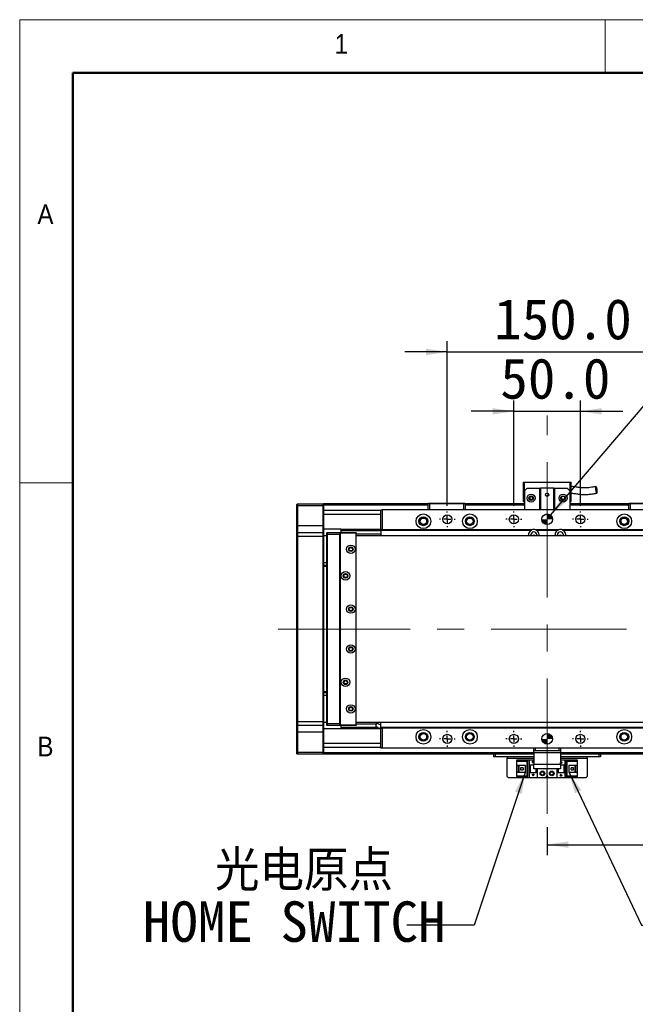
# Model space of a CAD drawing. Header units: millimetres. Extents: x 40 to 3331, y 40 to 2336.
# Tile 3 of 12: x 40 to 503, y 1596 to 2336. Entities that reach past the tile are written whole.
import ezdxf

# ---------------------------------------------------------------- set-up
doc = ezdxf.new("R2010")
doc.units = ezdxf.units.MM
doc.header["$LTSCALE"] = 8
doc.linetypes.add('CENTERX2', pattern=[20.32, 12.7, -2.54, 2.54, -2.54])
doc.layers.add('DIMNS', color=7, linetype='Continuous')
doc.styles.add('SLDTEXTSTYLE0', font='Gothic.ttf', dxfattribs={"width": 0.913})
doc.styles.add('SLDTEXTSTYLE10', font='txt')
doc.styles.add('SLDTEXTSTYLE7', font='txt')
doc.styles.add('SLDTEXTSTYLE9', font='txt', dxfattribs={"bigfont": 'bigfont'})
doc.dimstyles.new('SLDDIMSTYLE0', dxfattribs={"dimtxt": 30.4, "dimasz": 16, "dimexe": 0, "dimexo": 0.0625, "dimgap": 7.6, "dimtad": 2, "dimdec": 1, "dimrnd": 1e-09, "dimzin": 4, "dimdsep": 46, "dimtxsty": 'SLDTEXTSTYLE7', "dimsah": 1, "dimcen": 0.09, "dimadec": 0, "dimazin": 1, "dimtfac": 1, "dimtdec": 1, "dimtmove": 0, "dimatfit": 0, "dimfxl": 0, "dimfrac": 2, "dimtolj": 1, "dimtzin": 12, "dimarcsym": 0})
doc.dimstyles.new('SLDDIMSTYLE1', dxfattribs={"dimtxt": 30.4, "dimasz": 16, "dimexe": 0, "dimexo": 0.0625, "dimgap": 7.6, "dimtad": 2, "dimdec": 1, "dimrnd": 1e-09, "dimzin": 4, "dimdsep": 46, "dimtxsty": 'SLDTEXTSTYLE7', "dimsah": 1, "dimcen": 0.09, "dimadec": 0, "dimazin": 1, "dimtfac": 1, "dimtdec": 1, "dimtofl": 0, "dimtmove": 0, "dimatfit": 3, "dimfxl": 0, "dimfrac": 2, "dimtolj": 1, "dimtzin": 12, "dimarcsym": 0})
doc.dimstyles.new('SLDDIMSTYLE3', dxfattribs={"dimtxt": 0.18, "dimasz": 16, "dimexe": 0, "dimexo": 0.0625, "dimgap": 0, "dimtad": 0, "dimtih": 1, "dimtoh": 1, "dimdec": 0, "dimrnd": 1e-09, "dimzin": 0, "dimdsep": 46, "dimtxsty": 'Standard', "dimsah": 1, "dimcen": 0.09, "dimadec": 0, "dimazin": 0, "dimtfac": 16, "dimtdec": 0, "dimtofl": 0, "dimtmove": 0, "dimatfit": 3, "dimfxl": 0, "dimfrac": 2, "dimtolj": 1, "dimtzin": 0, "dimarcsym": 0})
doc.dimstyles.new('SLDDIMSTYLE5', dxfattribs={"dimtxt": 30.4, "dimasz": 16, "dimexe": 0, "dimexo": 0.0625, "dimgap": 7.6, "dimtad": 0, "dimtih": 1, "dimtoh": 1, "dimdec": 1, "dimrnd": 1e-09, "dimzin": 4, "dimdsep": 46, "dimtxsty": 'SLDTEXTSTYLE7', "dimsah": 1, "dimcen": 0, "dimadec": 0, "dimazin": 1, "dimtfac": 1, "dimtdec": 1, "dimtofl": 0, "dimtmove": 0, "dimatfit": 3, "dimfxl": 0, "dimfrac": 2, "dimtolj": 1, "dimtzin": 12, "dimarcsym": 0})

# ---------------------------------------------------------------- blocks, each defined once
blk = doc.blocks.new('_D_17')
at = {"layer": 'DIMNS'}
for p, q in [((411.35, 1970.69), (411.35, 2049.68)), ((461.35, 1970.69), (461.35, 2049.68)), ((411.35, 2041.68), (379.35, 2041.68)), ((411.35, 2041.68), (461.35, 2041.68)), ((461.35, 2041.68), (493.35, 2041.68))]:
    blk.add_line(p, q, dxfattribs=at)
for points in [[(411.35, 2041.68), (395.35, 2044.08), (395.35, 2039.28)], [(461.35, 2041.68), (477.35, 2039.28), (477.35, 2044.08)]]:
    blk.add_solid(points, dxfattribs=at)
at = {"layer": 'DIMNS', "insert": (401.2, 2081.57), "char_height": 30.4, "attachment_point": 1, "style": 'SLDTEXTSTYLE7'}
blk.add_mtext('50.0', dxfattribs=at)
blk = doc.blocks.new('_D_18')
at = {"layer": 'DIMNS'}
for p, q in [((361.35, 1970.69), (361.35, 2094.31)), ((511.35, 1970.69), (511.35, 2094.31)), ((361.35, 2086.31), (329.35, 2086.31)), ((361.35, 2086.31), (511.35, 2086.31)), ((511.35, 2086.31), (543.35, 2086.31))]:
    blk.add_line(p, q, dxfattribs=at)
for points in [[(361.35, 2086.31), (345.35, 2088.71), (345.35, 2083.91)], [(511.35, 2086.31), (527.35, 2083.91), (527.35, 2088.71)]]:
    blk.add_solid(points, dxfattribs=at)
at = {"layer": 'DIMNS', "insert": (396.6, 2126.19), "char_height": 30.4, "attachment_point": 1, "style": 'SLDTEXTSTYLE7'}
blk.add_mtext('150.0', dxfattribs=at)
blk = doc.blocks.new('SW_SYMBOL_HOLE_DEPTH')
at = {"layer": 'DIMNS', "color": 0}
for p, q in [((0, 7000), (6400, 7000)), ((3200, 7000), (3200, 600)), ((800, 4440), (3200, 600)), ((5600, 4440), (3200, 600))]:
    blk.add_line(p, q, dxfattribs=at)
blk = doc.blocks.new('_D_19')
at = {"layer": 'DIMNS'}
for p, q in [((438.94, 1963.57), (529.07, 2069.32)), ((529.07, 2069.32), (561.07, 2069.32))]:
    blk.add_line(p, q, dxfattribs=at)
blk.add_solid([(438.94, 1963.57), (451.15, 1974.19), (447.5, 1977.3)], dxfattribs=at)
at = {"layer": 'DIMNS', "xscale": 0.004985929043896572, "yscale": 0.004985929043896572, "zscale": 0.004985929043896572}
blk.add_blockref('SW_SYMBOL_HOLE_DEPTH', (780.14, 2049.19), dxfattribs=at)
at = {"layer": 'DIMNS', "char_height": 30.4, "attachment_point": 1, "style": 'SLDTEXTSTYLE7'}
for s, insert in [('2X ', (561.07, 2084.63)), ('%%c', (618.24, 2084.34)), (' 8.0H7', (665.21, 2084.63)), (' 8.0', (824.64, 2084.63))]:
    blk.add_mtext(s, dxfattribs=dict(at, insert=insert))
blk = doc.blocks.new('_D_22')
at = {"layer": 'DIMNS'}
for p, q in [((436.35, 1729.12), (436.35, 1707.98)), ((2416.35, 1727.57), (2416.35, 1707.98)), ((436.35, 1715.98), (2416.35, 1715.98))]:
    blk.add_line(p, q, dxfattribs=at)
for points in [[(436.35, 1715.98), (452.35, 1713.58), (452.35, 1718.38)], [(2416.35, 1715.98), (2400.35, 1718.38), (2400.35, 1713.58)]]:
    blk.add_solid(points, dxfattribs=at)
at = {"layer": 'DIMNS', "insert": (1301.07, 1755.87), "char_height": 30.4, "attachment_point": 1, "style": 'SLDTEXTSTYLE7'}
blk.add_mtext('1980.0', dxfattribs=at)
blk = doc.blocks.new('SW_NOTE_8')
at = {"layer": 'DIMNS', "color": 0, "char_height": 30.4, "attachment_point": 1}
for s, insert, style in [('  光电原点', (-198.25, 56.29), 'SLDTEXTSTYLE9'), ('HOME SWITCH', (-198.25, 17.89), 'SLDTEXTSTYLE10')]:
    blk.add_mtext(s, dxfattribs=dict(at, insert=insert, style=style))
blk = doc.blocks.new('SW_CENTERMARKSYMBOL_0')
at = {"layer": 'DIMNS', "color": 0}
for p, q in [((-5.08, 0), (-5.94, 0)), ((0, 0), (-2.54, 0)), ((0, 5.08), (0, 5.94)), ((0, 0), (0, 2.54)), ((0, 0), (0, -2.54)), ((0, 0), (2.54, 0)), ((5.08, 0), (5.94, 0)), ((0, -5.08), (0, -5.94))]:
    blk.add_line(p, q, dxfattribs=at)
blk = doc.blocks.new('SW_CENTERMARKSYMBOL_1')
at = {"layer": 'DIMNS', "color": 0}
for p, q in [((-5.08, 0), (-5.94, 0)), ((0, 0), (-2.54, 0)), ((0, 5.08), (0, 5.94)), ((0, 0), (0, 2.54)), ((0, 0), (0, -2.54)), ((0, 0), (2.54, 0)), ((5.08, 0), (5.94, 0)), ((0, -5.08), (0, -5.94))]:
    blk.add_line(p, q, dxfattribs=at)
blk = doc.blocks.new('SW_CENTERMARKSYMBOL_2')
at = {"layer": 'DIMNS', "color": 0}
for p, q in [((-5.08, 0), (-5.94, 0)), ((0, 0), (-2.54, 0)), ((0, 5.08), (0, 5.94)), ((0, 0), (0, 2.54)), ((0, 0), (0, -2.54)), ((0, 0), (2.54, 0)), ((5.08, 0), (5.94, 0)), ((0, -5.08), (0, -5.94))]:
    blk.add_line(p, q, dxfattribs=at)
blk = doc.blocks.new('SW_CENTERMARKSYMBOL_4')
at = {"layer": 'DIMNS', "color": 0}
for p, q in [((-5.08, 0), (-5.94, 0)), ((0, 0), (-2.54, 0)), ((0, 5.08), (0, 5.94)), ((0, 0), (0, 2.54)), ((0, 0), (0, -2.54)), ((0, 0), (2.54, 0)), ((5.08, 0), (5.94, 0)), ((0, -5.08), (0, -5.94))]:
    blk.add_line(p, q, dxfattribs=at)
blk = doc.blocks.new('SW_CENTERMARKSYMBOL_5')
at = {"layer": 'DIMNS', "color": 0}
for p, q in [((-5.08, 0), (-5.94, 0)), ((0, 0), (-2.54, 0)), ((0, 5.08), (0, 5.94)), ((0, 0), (0, 2.54)), ((0, 0), (0, -2.54)), ((0, 0), (2.54, 0)), ((5.08, 0), (5.94, 0)), ((0, -5.08), (0, -5.94))]:
    blk.add_line(p, q, dxfattribs=at)
blk = doc.blocks.new('SW_CENTERMARKSYMBOL_6')
at = {"layer": 'DIMNS', "color": 0}
for p, q in [((-5.08, 0), (-5.94, 0)), ((0, 0), (-2.54, 0)), ((0, 5.08), (0, 5.94)), ((0, 0), (0, 2.54)), ((0, 0), (0, -2.54)), ((0, 0), (2.54, 0)), ((5.08, 0), (5.94, 0)), ((0, -5.08), (0, -5.94))]:
    blk.add_line(p, q, dxfattribs=at)
blk = doc.blocks.new('SW_DOWELSYMBOL_2')
at = {"linetype": 'Continuous', "lineweight": 18}
h = blk.add_hatch(color=0, dxfattribs=at)
edge = h.paths.add_edge_path(flags=0)
edge.add_arc((0, 0), 4, 180, 270)
edge.add_line((0, -4), (0, 0))
edge.add_line((0, 0), (-4, 0))
h = blk.add_hatch(color=0, dxfattribs=at)
edge = h.paths.add_edge_path(flags=0)
edge.add_arc((0, 0), 4, 0, 90)
edge.add_line((0, 4), (0, 0))
edge.add_line((0, 0), (4, 0))
at = {"layer": 'DIMNS', "color": 0}
blk.add_circle((0, 0), 4, dxfattribs=at)
blk = doc.blocks.new('SW_DOWELSYMBOL_3')
at = {"linetype": 'Continuous', "lineweight": 18}
h = blk.add_hatch(color=0, dxfattribs=at)
edge = h.paths.add_edge_path(flags=0)
edge.add_arc((0, 0), 4, 180, 270)
edge.add_line((0, -4), (0, 0))
edge.add_line((0, 0), (-4, 0))
h = blk.add_hatch(color=0, dxfattribs=at)
edge = h.paths.add_edge_path(flags=0)
edge.add_arc((0, 0), 4, 0, 90)
edge.add_line((0, 4), (0, 0))
edge.add_line((0, 0), (4, 0))
at = {"layer": 'DIMNS', "color": 0}
blk.add_circle((0, 0), 4, dxfattribs=at)

msp = doc.modelspace()

# ---------------------------------------------------------------- linework, layer by layer
at = {"color": 7, "linetype": 'Continuous', "lineweight": 18}
for p, q in [((3320, 2336), (40, 2336)), ((40, 2336), (40, 40)), ((480, 2296), (480, 2336)), ((80, 2296), (3280, 2296)), ((80, 2296), (80, 80)), ((80, 1988), (40, 1988))]:
    msp.add_line(p, q, dxfattribs=at)
at = {"color": 7, "linetype": 'Continuous', "lineweight": 50}
for p, q in [((3280, 2296), (80, 2296)), ((80, 2296), (80, 80))]:
    msp.add_line(p, q, dxfattribs=at)
at = {"color": 7, "linetype": 'Continuous', "lineweight": 25}
for p, q in [((418.3486671, 1988.3266009), (419.3486542, 1988.3266009)), ((418.3486671, 1988.3266009), (418.3486671, 1973.926603)), ((419.3486542, 1981.9266043), (419.3486542, 1988.3266009)), ((419.3486542, 1988.3266009), (453.3486933, 1988.3266009)), ((421.3486881, 1983.9266009), (419.3486542, 1981.9266043)), ((421.3486881, 1983.9266009), (430.848685, 1983.9266009)), ((430.848685, 1967.5266064), (430.848685, 1983.9266009)), ((430.848685, 1983.9266009), (431.3486786, 1983.9266009)), ((431.3486786, 1983.9266009), (431.3486786, 1967.5266064)), ((441.348669, 1983.9266009), (431.3486786, 1983.9266009)), ((441.348669, 1967.5266064), (441.348669, 1983.9266009)), ((441.348669, 1983.9266009), (441.8486924, 1983.9266009)), ((441.8486924, 1983.9266009), (441.8486924, 1967.5266064)), ((441.8486924, 1983.9266009), (451.3486893, 1983.9266009)), ((453.3486933, 1981.9266043), (451.3486893, 1983.9266009)), ((453.3486933, 1988.3266009), (454.3486805, 1988.3266009)), ((453.3486933, 1988.3266009), (453.3486933, 1981.9266043)), ((454.3486805, 1973.926603), (454.3486805, 1988.3266009)), ((419.3486542, 1981.9266043), (419.3486542, 1967.5266064)), ((453.3486933, 1981.9266043), (453.3486933, 1967.5266064)), ((248.34871, 1971.726603), (248.6487002, 1972.0266006)), ((248.34871, 1970.5266051), (248.34871, 1971.726603)), ((248.34871, 1970.5266051), (248.6487002, 1970.5266051)), ((248.34871, 1955.5266045), (248.34871, 1970.5266051)), ((248.6487002, 1972.0266006), (248.6487002, 1970.5266051)), ((248.6487002, 1972.0266006), (268.0487008, 1972.0266006)), ((248.6487002, 1970.5266051), (248.6487002, 1955.5266045)), ((268.0487008, 1970.5266051), (248.6487002, 1970.5266051)), ((268.0487008, 1970.5266051), (268.0487008, 1972.0266006)), ((268.0487008, 1972.0266006), (268.3486909, 1971.726603)), ((268.0487008, 1955.5266045), (268.0487008, 1970.5266051)), ((268.0487008, 1970.5266051), (268.3486909, 1970.5266051)), ((346.8486638, 1972.0266006), (268.3486909, 1972.0266006)), ((268.3486909, 1972.0266006), (268.3486909, 1971.726603)), ((268.3486909, 1971.726603), (268.3486909, 1970.5266051)), ((268.3486909, 1971.5266071), (346.8486638, 1971.5266071)), ((268.3486909, 1970.5266051), (268.3486909, 1955.5266045)), ((346.8486638, 1972.226604), (347.1486539, 1972.5266017)), ((347.8487105, 1972.226604), (346.8486638, 1972.226604)), ((346.8486638, 1967.5266064), (346.8486638, 1972.226604)), ((347.1486539, 1972.5266017), (347.9729266, 1972.5266017)), ((347.8487105, 1972.226604), (347.9729266, 1972.5266017)), ((373.8486738, 1972.226604), (347.8487105, 1972.226604)), ((347.8487105, 1972.226604), (347.8487105, 1967.5266064)), ((347.9729266, 1972.5266017), (373.7243981, 1972.5266017)), ((373.7243981, 1972.5266017), (374.5486707, 1972.5266017)), ((373.8486738, 1972.226604), (373.7243981, 1972.5266017)), ((374.8486609, 1972.226604), (373.8486738, 1972.226604)), ((373.8486738, 1967.5266064), (373.8486738, 1972.226604)), ((374.5486707, 1972.5266017), (374.8486609, 1972.226604)), ((374.8486609, 1972.226604), (374.8486609, 1967.5266064)), ((419.3486542, 1972.0266006), (374.8486609, 1972.0266006)), ((374.8486609, 1971.5266071), (419.3486542, 1971.5266071)), ((396.3487119, 1971.8266047), (419.3486542, 1971.8266047)), ((396.3487119, 1971.8266047), (396.3487119, 1971.6266013)), ((396.3487119, 1971.6266013), (419.3486542, 1971.6266013)), ((396.3487119, 1971.5266071), (396.3487119, 1971.6266013)), ((418.3486671, 1973.926603), (419.3486542, 1973.926603)), ((453.3486933, 1973.926603), (454.3486805, 1973.926603)), ((497.8486867, 1972.0266006), (453.3486933, 1972.0266006)), ((453.3486933, 1971.8266047), (497.8486867, 1971.8266047)), ((453.3486933, 1971.6266013), (497.8486867, 1971.6266013)), ((453.3486933, 1971.5266071), (497.8486867, 1971.5266071)), ((497.8486867, 1972.226604), (498.1486768, 1972.5266017)), ((498.8486738, 1972.226604), (497.8486867, 1972.226604)), ((497.8486867, 1967.5266064), (497.8486867, 1972.226604)), ((498.1486768, 1972.5266017), (498.9729495, 1972.5266017)), ((498.8486738, 1972.226604), (498.9729495, 1972.5266017)), ((498.8486738, 1972.226604), (498.8486738, 1967.5266064)), ((524.8486967, 1972.226604), (498.8486738, 1972.226604)), ((498.9729495, 1972.5266017), (524.724421, 1972.5266017)), ((311.3486738, 1967.0266054), (268.3486909, 1967.0266054)), ((311.3486738, 1952.5266058), (311.3486738, 1967.5266064)), ((311.3486738, 1967.5266064), (312.3486609, 1967.5266064)), ((312.3486609, 1967.5266064), (312.3486609, 1952.5266058)), ((560.3486867, 1967.5266064), (312.3486609, 1967.5266064)), ((248.34871, 1955.5266045), (248.6487002, 1955.5266045)), ((248.34871, 1950.2266042), (248.34871, 1955.5266045)), ((248.6487002, 1955.5266045), (248.6487002, 1950.5266018)), ((268.0487008, 1955.5266045), (248.6487002, 1955.5266045)), ((268.0487008, 1950.5266018), (268.0487008, 1955.5266045)), ((268.0487008, 1955.5266045), (268.3486909, 1955.5266045)), ((268.3486909, 1955.5266045), (268.3486909, 1950.2266042)), ((248.6487002, 1950.5266018), (248.34871, 1950.2266042)), ((248.34871, 1947.5266032), (248.34871, 1950.2266042)), ((248.6487002, 1947.5266032), (248.34871, 1947.5266032)), ((248.34871, 1808.5266046), (248.34871, 1947.5266032)), ((248.6487002, 1950.5266018), (248.6487002, 1947.5266032)), ((248.6487002, 1950.5266018), (268.0487008, 1950.5266018)), ((268.0487008, 1947.5266032), (248.6487002, 1947.5266032)), ((248.6487002, 1947.5266032), (248.6487002, 1808.5266046)), ((268.0487008, 1947.5266032), (268.0487008, 1950.5266018)), ((268.0487008, 1950.5266018), (268.3486909, 1950.2266042)), ((268.0487008, 1947.5266032), (268.3486909, 1947.5266032)), ((268.0487008, 1808.5266046), (268.0487008, 1947.5266032)), ((281.3487024, 1953.0266068), (268.3486909, 1953.0266068)), ((268.3486909, 1950.2266042), (268.3486909, 1947.5266032)), ((270.8486886, 1948.0266042), (268.3486909, 1948.0266042)), ((268.3486909, 1947.5266032), (268.3486909, 1808.5266046)), ((270.8486886, 1950.2266042), (271.1486787, 1950.5266018)), ((270.8486886, 1949.0266062), (270.8486886, 1950.2266042)), ((270.8486886, 1949.0266062), (271.1486787, 1949.0266062)), ((270.8486886, 1807.0266015), (270.8486886, 1949.0266062)), ((271.1486787, 1950.5266018), (271.1486787, 1949.0266062)), ((271.1486787, 1950.5266018), (280.3486557, 1950.5266018)), ((280.3486557, 1949.0266062), (271.1486787, 1949.0266062)), ((271.1486787, 1949.0266062), (271.1486787, 1807.0266015)), ((280.3486557, 1950.5266018), (280.3486557, 1949.0266062)), ((280.3486557, 1950.5266018), (292.5486536, 1950.5266018)), ((292.5486536, 1950.2266042), (280.3486557, 1950.2266042)), ((280.3486557, 1949.0266062), (280.3486557, 1807.0266015)), ((281.3487024, 1950.0266008), (280.848679, 1949.5266072)), ((280.848679, 1949.5266072), (280.848679, 1806.5266005)), ((281.3487024, 1953.0266068), (311.3486738, 1953.0266068)), ((281.3487024, 1953.0266068), (281.3487024, 1952.596604)), ((281.3487024, 1952.596604), (281.3487024, 1952.0225145)), ((311.3486738, 1952.596604), (281.3487024, 1952.596604)), ((281.3487024, 1952.0225145), (311.3486738, 1952.0225145)), ((281.3487024, 1952.0225145), (281.3487024, 1950.5266018)), ((292.34868, 1950.0266008), (281.3487024, 1950.0266008)), ((292.8487033, 1949.5266072), (292.34868, 1950.0266008)), ((292.5486536, 1950.5266018), (292.5486536, 1950.2266042)), ((292.8487033, 1950.2266042), (292.5486536, 1950.5266018)), ((292.5486536, 1949.8266048), (292.5486536, 1950.2266042)), ((292.8487033, 1950.2266042), (292.5486536, 1950.2266042)), ((292.8487033, 1950.2266042), (292.8487033, 1949.5266072)), ((292.8487033, 1806.5266005), (292.8487033, 1949.5266072)), ((311.3486738, 1949.2446921), (292.8487033, 1949.2446921)), ((2559.8486633, 1948.0266042), (292.8487033, 1948.0266042)), ((312.3486609, 1952.5266058), (311.3486738, 1952.5266058)), ((311.3486738, 1952.5266058), (311.3486738, 1952.0266048)), ((423.9487023, 1952.0266048), (311.3486738, 1952.0266048)), ((311.3486738, 1952.0266048), (311.3486738, 1948.0266042)), ((424.8288245, 1952.5266058), (312.3486609, 1952.5266058)), ((422.3486752, 1948.0266042), (422.3486752, 1948.8266028)), ((424.0986676, 1948.0266042), (424.0986676, 1948.8266028)), ((444.8288054, 1952.5266058), (427.8685422, 1952.5266058)), ((428.5986693, 1948.8266028), (428.5986693, 1948.0266042)), ((443.9486832, 1952.0266048), (428.7486941, 1952.0266048)), ((430.3486914, 1948.8266028), (430.3486914, 1948.0266042)), ((442.3486859, 1948.0266042), (442.3486859, 1948.8266028)), ((444.0986783, 1948.0266042), (444.0986783, 1948.8266028)), ((560.3486867, 1952.5266058), (447.8685529, 1952.5266058)), ((448.59868, 1948.8266028), (448.59868, 1948.0266042)), ((561.3486738, 1952.0266048), (448.7486751, 1952.0266048)), ((450.3486724, 1948.8266028), (450.3486724, 1948.0266042)), ((268.3486909, 1928.0266046), (270.8486886, 1928.0266046)), ((268.3486909, 1926.0266043), (270.8486886, 1926.0266043)), ((270.8486886, 1925.0266023), (268.3486909, 1925.0266023)), ((268.3486909, 1831.0266055), (270.8486886, 1831.0266055)), ((270.8486886, 1830.0266035), (268.3486909, 1830.0266035)), ((270.8486886, 1828.0266031), (268.3486909, 1828.0266031)), ((248.6487002, 1808.5266046), (248.34871, 1808.5266046)), ((248.34871, 1805.8266036), (248.34871, 1808.5266046)), ((248.6487002, 1805.526606), (248.34871, 1805.8266036)), ((248.34871, 1800.5266033), (248.34871, 1805.8266036)), ((248.6487002, 1808.5266046), (268.0487008, 1808.5266046)), ((248.6487002, 1808.5266046), (248.6487002, 1805.526606)), ((268.0487008, 1808.5266046), (268.3486909, 1808.5266046)), ((268.0487008, 1805.526606), (268.0487008, 1808.5266046)), ((268.0487008, 1805.526606), (268.3486909, 1805.8266036)), ((268.3486909, 1808.5266046), (268.3486909, 1805.8266036)), ((268.3486909, 1808.0266036), (270.8486886, 1808.0266036)), ((268.3486909, 1805.8266036), (268.3486909, 1800.5266033)), ((270.8486886, 1807.0266015), (271.1486787, 1807.0266015)), ((270.8486886, 1805.8266036), (270.8486886, 1807.0266015)), ((270.8486886, 1805.8266036), (271.1486787, 1805.526606)), ((271.1486787, 1807.0266015), (280.3486557, 1807.0266015)), ((271.1486787, 1807.0266015), (271.1486787, 1805.526606)), ((280.3486557, 1807.0266015), (280.3486557, 1805.526606)), ((280.3486557, 1805.8266036), (292.5486536, 1805.8266036)), ((280.848679, 1806.5266005), (281.3487024, 1806.026607)), ((281.3487024, 1806.026607), (292.34868, 1806.026607)), ((292.34868, 1806.026607), (292.8487033, 1806.5266005)), ((292.5486536, 1805.8266036), (292.5486536, 1806.2266029)), ((292.5486536, 1805.8266036), (292.8487033, 1805.8266036)), ((292.5486536, 1805.8266036), (292.5486536, 1805.526606)), ((292.5486536, 1805.526606), (292.8487033, 1805.8266036)), ((292.8487033, 1808.0266036), (2559.8486633, 1808.0266036)), ((292.8487033, 1806.8085156), (307.8944058, 1806.8085156)), ((292.8487033, 1806.5266005), (292.8487033, 1805.8266036)), ((307.9464407, 1807.5525827), (307.7486724, 1804.7244317)), ((311.3486738, 1804.0266029), (311.3486738, 1808.0266036)), ((248.6487002, 1800.5266033), (248.34871, 1800.5266033)), ((248.34871, 1785.5266027), (248.34871, 1800.5266033)), ((268.0487008, 1805.526606), (248.6487002, 1805.526606)), ((248.6487002, 1805.526606), (248.6487002, 1800.5266033)), ((268.0487008, 1800.5266033), (248.6487002, 1800.5266033)), ((248.6487002, 1800.5266033), (248.6487002, 1785.5266027)), ((268.0487008, 1800.5266033), (268.0487008, 1805.526606)), ((268.3486909, 1800.5266033), (268.0487008, 1800.5266033)), ((268.0487008, 1785.5266027), (268.0487008, 1800.5266033)), ((281.3487024, 1803.0266009), (268.3486909, 1803.0266009)), ((268.3486909, 1800.5266033), (268.3486909, 1785.5266027)), ((280.3486557, 1805.526606), (271.1486787, 1805.526606)), ((292.5486536, 1805.526606), (280.3486557, 1805.526606)), ((281.3487024, 1805.526606), (281.3487024, 1804.0306933)), ((309.0981216, 1804.0306933), (281.3487024, 1804.0306933)), ((281.3487024, 1804.0306933), (281.3487024, 1803.4566037)), ((309.8638029, 1803.4566037), (281.3487024, 1803.4566037)), ((281.3487024, 1803.4566037), (281.3487024, 1803.0266009)), ((311.3486738, 1803.0266009), (281.3487024, 1803.0266009)), ((561.3486738, 1804.0266029), (311.3486738, 1804.0266029)), ((311.3486738, 1804.0266029), (311.3486738, 1803.5266019)), ((311.3486738, 1788.5266013), (311.3486738, 1803.5266019)), ((311.3486738, 1803.5266019), (312.3486609, 1803.5266019)), ((312.3486609, 1803.5266019), (312.3486609, 1788.5266013)), ((560.3486867, 1803.5266019), (312.3486609, 1803.5266019)), ((248.6487002, 1785.5266027), (248.34871, 1785.5266027)), ((248.34871, 1784.3266047), (248.34871, 1785.5266027)), ((248.6487002, 1784.0266071), (248.34871, 1784.3266047)), ((248.6487002, 1785.5266027), (268.0487008, 1785.5266027)), ((248.6487002, 1785.5266027), (248.6487002, 1784.0266071)), ((268.0487008, 1784.0266071), (248.6487002, 1784.0266071)), ((268.3486909, 1785.5266027), (268.0487008, 1785.5266027)), ((268.0487008, 1784.0266071), (268.0487008, 1785.5266027)), ((268.3486909, 1784.3266047), (268.0487008, 1784.0266071)), ((311.3486738, 1789.0266023), (268.3486909, 1789.0266023)), ((268.3486909, 1785.5266027), (268.3486909, 1784.3266047)), ((268.3486909, 1784.3266047), (268.3486909, 1784.0266071)), ((426.3486833, 1784.0266071), (268.3486909, 1784.0266071)), ((312.3486609, 1788.5266013), (311.3486738, 1788.5266013)), ((560.3486867, 1788.5266013), (312.3486609, 1788.5266013)), ((396.3487119, 1782.026603), (396.3487119, 1784.0266071)), ((397.3486991, 1784.0266071), (397.3486991, 1782.026603)), ((426.3486833, 1786.5266047), (426.3486833, 1788.5266013)), ((427.3486704, 1786.5266047), (426.3486833, 1786.5266047)), ((426.3486833, 1785.0266017), (426.3486833, 1786.5266047)), ((446.348694, 1785.0266017), (426.3486833, 1785.0266017)), ((426.3486833, 1785.0266017), (426.3486833, 1776.5266068)), ((427.3486704, 1788.5266013), (427.3486704, 1786.5266047)), ((445.3486771, 1786.5266047), (427.3486704, 1786.5266047)), ((445.3486771, 1786.5266047), (445.3486771, 1788.5266013)), ((446.348694, 1786.5266047), (445.3486771, 1786.5266047)), ((446.348694, 1788.5266013), (446.348694, 1786.5266047)), ((446.348694, 1786.5266047), (446.348694, 1785.0266017)), ((446.348694, 1785.0266017), (446.348694, 1776.5266068)), ((538.3486719, 1784.0266071), (446.348694, 1784.0266071)), ((475.3486783, 1782.026603), (475.3486783, 1784.0266071)), ((476.3486952, 1784.0266071), (476.3486952, 1782.026603)), ((397.3486991, 1782.026603), (396.3487119, 1782.026603)), ((426.3486833, 1782.026603), (397.3486991, 1782.026603)), ((406.3487024, 1782.026603), (406.3487024, 1781.026601)), ((406.3487024, 1767.2266058), (406.3487024, 1781.026601)), ((413.6486621, 1778.9266027), (413.6486621, 1779.7266014)), ((413.6486621, 1779.7266014), (422.8486986, 1779.7266014)), ((421.9486684, 1778.9266027), (413.6486621, 1778.9266027)), ((413.6486621, 1778.9266027), (413.6486621, 1778.4266017)), ((421.4487047, 1778.4266017), (413.6486621, 1778.4266017)), ((413.6486621, 1775.8266024), (413.6486621, 1778.4266017)), ((421.4487047, 1778.4266017), (421.9486684, 1778.9266027)), ((421.4487047, 1767.6266051), (421.4487047, 1778.4266017)), ((421.9486684, 1767.1266041), (421.9486684, 1778.9266027)), ((422.8486986, 1779.7266014), (422.8486986, 1776.0266058)), ((422.8486986, 1779.7266014), (426.3486833, 1779.7266014)), ((422.8486986, 1776.0266058), (426.3486833, 1776.0266058)), ((422.8486986, 1776.0266058), (422.8486986, 1770.0266011)), ((423.3486623, 1776.0266058), (423.3486623, 1770.0266011)), ((423.6487121, 1776.0266058), (423.6487121, 1770.0266011)), ((425.2486796, 1778.2266058), (425.4487128, 1778.2266058)), ((425.84866, 1777.0266004), (425.2486796, 1778.2266058)), ((425.4487128, 1778.6266051), (426.2486667, 1778.6266051)), ((425.4487128, 1778.2266058), (425.4487128, 1778.6266051)), ((426.3486833, 1778.0266024), (425.84866, 1777.0266004)), ((426.2486667, 1778.6266051), (426.2486667, 1778.2266058)), ((426.2486667, 1778.2266058), (426.3486833, 1778.2266058)), ((426.3486833, 1776.5266068), (446.348694, 1776.5266068)), ((426.3486833, 1773.0266071), (426.3486833, 1776.5266068)), ((475.3486783, 1782.026603), (446.348694, 1782.026603)), ((446.348694, 1779.7266014), (449.8486788, 1779.7266014)), ((446.348694, 1777.6266031), (446.8486876, 1778.6266051)), ((446.4486808, 1777.4266071), (446.348694, 1777.4266071)), ((446.348694, 1776.5266068), (446.348694, 1773.0266071)), ((446.348694, 1776.0266058), (449.8486788, 1776.0266058)), ((446.4486808, 1777.0266004), (446.4486808, 1777.4266071)), ((447.2486944, 1777.0266004), (446.4486808, 1777.0266004)), ((446.8486876, 1778.6266051), (447.4486978, 1777.4266071)), ((447.2486944, 1777.4266071), (447.2486944, 1777.0266004)), ((447.4486978, 1777.4266071), (447.2486944, 1777.4266071)), ((449.0486951, 1770.0266011), (449.0486951, 1776.0266058)), ((449.3486852, 1770.0266011), (449.3486852, 1776.0266058)), ((449.8486788, 1776.0266058), (449.8486788, 1779.7266014)), ((449.8486788, 1779.7266014), (459.0486855, 1779.7266014)), ((449.8486788, 1770.0266011), (449.8486788, 1776.0266058)), ((459.0486855, 1778.9266027), (450.7486791, 1778.9266027)), ((450.7486791, 1778.9266027), (451.2486727, 1778.4266017)), ((450.7486791, 1778.9266027), (450.7486791, 1767.1266041)), ((451.2486727, 1778.4266017), (451.2486727, 1767.6266051)), ((459.0486855, 1778.4266017), (451.2486727, 1778.4266017)), ((459.0486855, 1779.7266014), (459.0486855, 1778.9266027)), ((459.0486855, 1778.4266017), (459.0486855, 1778.9266027)), ((459.0486855, 1778.4266017), (459.0486855, 1775.8266024)), ((466.348675, 1781.026601), (466.348675, 1782.026603)), ((466.348675, 1781.026601), (466.348675, 1767.2266058)), ((476.3486952, 1782.026603), (475.3486783, 1782.026603)), ((413.6486621, 1775.8266024), (419.8486776, 1775.8266024)), ((413.6486621, 1770.2266045), (413.6486621, 1775.8266024)), ((419.8486776, 1770.2266045), (413.6486621, 1770.2266045)), ((413.6486621, 1767.6266051), (413.6486621, 1770.2266045)), ((414.948699, 1770.2266045), (414.948699, 1775.8266024)), ((415.4486627, 1775.4766039), (415.4486627, 1775.8266024)), ((419.8486776, 1775.4766039), (415.4486627, 1775.4766039)), ((415.4486627, 1770.5766029), (415.4486627, 1775.4766039)), ((415.4486627, 1770.2266045), (415.4486627, 1770.5766029)), ((415.4486627, 1770.5766029), (419.8486776, 1770.5766029)), ((418.2487101, 1773.8266058), (416.4086551, 1773.8266058)), ((416.4086551, 1773.8266058), (416.4086551, 1772.2266011)), ((416.4086551, 1772.2266011), (418.2487101, 1772.2266011)), ((418.2487101, 1773.8266058), (418.2487101, 1772.2266011)), ((419.8486776, 1775.8266024), (419.8486776, 1770.2266045)), ((428.8486809, 1770.0266011), (422.8486986, 1770.0266011)), ((422.8486986, 1770.0266011), (422.8486986, 1766.3266055)), ((425.2486796, 1768.6266072), (425.4487128, 1768.6266072)), ((425.84866, 1767.4266018), (425.2486796, 1768.6266072)), ((425.4487128, 1769.0266065), (426.2486667, 1769.0266065)), ((425.4487128, 1768.6266072), (425.4487128, 1769.0266065)), ((426.4486701, 1768.6266072), (425.84866, 1767.4266018)), ((426.2486667, 1769.0266065), (426.2486667, 1768.6266072)), ((426.2486667, 1768.6266072), (426.4486701, 1768.6266072)), ((446.348694, 1773.0266071), (426.3486833, 1773.0266071)), ((428.0486972, 1770.0266011), (428.0486972, 1773.0266071)), ((428.3486874, 1770.0266011), (428.3486874, 1773.0266071)), ((428.8486809, 1773.0266071), (428.8486809, 1770.0266011)), ((428.8486809, 1770.0266011), (428.8486809, 1766.3266055)), ((436.3486738, 1768.3266021), (436.3486738, 1773.0266071)), ((443.8486964, 1770.0266011), (443.8486964, 1773.0266071)), ((443.8486964, 1766.3266055), (443.8486964, 1770.0266011)), ((449.8486788, 1770.0266011), (443.8486964, 1770.0266011)), ((444.34869, 1773.0266071), (444.34869, 1770.0266011)), ((444.6486802, 1773.0266071), (444.6486802, 1770.0266011)), ((446.2486775, 1767.8266011), (446.8486876, 1769.0266065)), ((446.8486876, 1769.0266065), (447.4486978, 1767.8266011)), ((449.8486788, 1766.3266055), (449.8486788, 1770.0266011)), ((452.84867, 1775.8266024), (459.0486855, 1775.8266024)), ((452.84867, 1770.2266045), (452.84867, 1775.8266024)), ((457.2486848, 1775.4766039), (452.84867, 1775.4766039)), ((452.84867, 1770.5766029), (457.2486848, 1770.5766029)), ((459.0486855, 1770.2266045), (452.84867, 1770.2266045)), ((454.4486971, 1772.2266011), (454.4486971, 1773.8266058)), ((456.2886924, 1773.8266058), (454.4486971, 1773.8266058)), ((454.4486971, 1772.2266011), (456.2886924, 1772.2266011)), ((456.2886924, 1772.2266011), (456.2886924, 1773.8266058)), ((457.2486848, 1775.8266024), (457.2486848, 1775.4766039)), ((457.2486848, 1775.4766039), (457.2486848, 1770.5766029)), ((457.2486848, 1770.5766029), (457.2486848, 1770.2266045)), ((457.7486784, 1775.8266024), (457.7486784, 1770.2266045)), ((459.0486855, 1775.8266024), (459.0486855, 1770.2266045)), ((459.0486855, 1770.2266045), (459.0486855, 1767.6266051)), ((406.3487024, 1767.2266058), (407.3486895, 1766.2266038)), ((465.3486879, 1766.2266038), (407.3486895, 1766.2266038)), ((413.6486621, 1767.6266051), (421.4487047, 1767.6266051)), ((413.6486621, 1767.6266051), (413.6486621, 1767.1266041)), ((413.6486621, 1767.1266041), (421.9486684, 1767.1266041)), ((413.6486621, 1766.3266055), (413.6486621, 1767.1266041)), ((422.8486986, 1766.3266055), (413.6486621, 1766.3266055)), ((421.9486684, 1767.1266041), (421.4487047, 1767.6266051)), ((428.8486809, 1766.3266055), (422.8486986, 1766.3266055)), ((434.3486697, 1766.3266055), (428.8486809, 1766.3266055)), ((443.8486964, 1766.3266055), (438.3486778, 1766.3266055)), ((449.8486788, 1766.3266055), (443.8486964, 1766.3266055)), ((446.4486808, 1767.8266011), (446.2486775, 1767.8266011)), ((446.4486808, 1767.4266018), (446.4486808, 1767.8266011)), ((447.2486944, 1767.4266018), (446.4486808, 1767.4266018)), ((447.2486944, 1767.8266011), (447.2486944, 1767.4266018)), ((447.4486978, 1767.8266011), (447.2486944, 1767.8266011)), ((459.0486855, 1766.3266055), (449.8486788, 1766.3266055)), ((451.2486727, 1767.6266051), (450.7486791, 1767.1266041)), ((450.7486791, 1767.1266041), (459.0486855, 1767.1266041)), ((451.2486727, 1767.6266051), (459.0486855, 1767.6266051)), ((459.0486855, 1767.1266041), (459.0486855, 1767.6266051)), ((459.0486855, 1767.1266041), (459.0486855, 1766.3266055)), ((465.3486879, 1766.2266038), (466.348675, 1767.2266058))]:
    msp.add_line(p, q, dxfattribs=at)
at = {"color": 8, "linetype": 'Continuous', "lineweight": 25}
for p, q in [((346.8486638, 1971.0266061), (268.3486909, 1971.0266061)), ((419.3486542, 1971.0266061), (374.8486609, 1971.0266061)), ((497.8486867, 1971.0266061), (453.3486933, 1971.0266061)), ((311.3486738, 1964.0266068), (268.3486909, 1964.0266068)), ((311.3486738, 1792.0266009), (268.3486909, 1792.0266009)), ((426.3486833, 1785.0266017), (268.3486909, 1785.0266017)), ((538.3486719, 1785.0266017), (446.348694, 1785.0266017)), ((406.3487024, 1781.026601), (426.3486833, 1781.026601)), ((446.348694, 1781.026601), (466.348675, 1781.026601))]:
    msp.add_line(p, q, dxfattribs=at)
at = {"color": 7, "linetype": 'Continuous', "lineweight": 25, "flags": 128}
for points in [[(307.9464407, 1807.5525827), (308.1122012, 1807.485602), (308.5916013, 1807.2919167), (309.3326659, 1806.9925226), (310.2550478, 1806.619852), (311.25879, 1806.2142945), (311.3486738, 1806.1779804)], [(307.7486724, 1804.7244317), (307.9197378, 1804.6553127), (308.4069461, 1804.4584758), (309.1360302, 1804.1638948), (309.9960656, 1803.8164146), (310.8561606, 1803.4689344), (311.3486738, 1803.2699294)]]:
    msp.add_lwpolyline(points, dxfattribs=at)
at = {"color": 8, "linetype": 'Continuous', "lineweight": 25, "flags": 128}
msp.add_lwpolyline([(311.3486738, 1807.739406), (311.0710353, 1807.8515894), (310.6378288, 1808.0266036)], dxfattribs=at)
at = {"color": 7, "linetype": 'Continuous', "lineweight": 25}
for centre, radius in [((424.3486833, 1976.426604), 3), ((424.3486833, 1976.426604), 1.7), ((424.3486833, 1976.426604), 1.6), ((436.3486833, 1978.926604), 1.25), ((448.3486833, 1976.426604), 3), ((448.3486833, 1976.426604), 1.7), ((448.3486833, 1976.426604), 1.6), ((343.3486833, 1959.026604), 5.5), ((343.3486833, 1959.026604), 3.3), ((343.3486833, 1959.026604), 3), ((343.3486833, 1959.026604), 2.4585), ((361.3486833, 1960.526604), 3.4), ((378.3486833, 1959.026604), 5.5), ((378.3486833, 1959.026604), 3.3), ((378.3486833, 1959.026604), 3), ((378.3486833, 1959.026604), 2.4585), ((411.3486833, 1960.526604), 3.4), ((436.3486833, 1960.526604), 4), ((461.3486833, 1960.526604), 3.4), ((494.3486833, 1959.026604), 5.5), ((494.3486833, 1959.026604), 3.3), ((494.3486833, 1959.026604), 3), ((494.3486833, 1959.026604), 2.4585), ((288.8486833, 1938.026604), 3.15), ((288.8486833, 1938.026604), 1.7), ((288.8486833, 1938.026604), 1.6), ((288.8486833, 1938.026604), 1.25), ((284.8486833, 1918.026604), 3.15), ((284.8486833, 1918.026604), 1.7), ((284.8486833, 1918.026604), 1.6), ((284.8486833, 1918.026604), 1.25), ((288.8486833, 1893.026604), 3.15), ((288.8486833, 1893.026604), 1.7), ((288.8486833, 1893.026604), 1.6), ((288.8486833, 1893.026604), 1.25), ((288.8486833, 1863.026604), 3.15), ((288.8486833, 1863.026604), 1.7), ((288.8486833, 1863.026604), 1.6), ((288.8486833, 1863.026604), 1.25), ((284.8486833, 1838.026604), 3.15), ((284.8486833, 1838.026604), 1.7), ((284.8486833, 1838.026604), 1.6), ((284.8486833, 1838.026604), 1.25), ((288.8486833, 1818.026604), 3.15), ((288.8486833, 1818.026604), 1.7), ((288.8486833, 1818.026604), 1.6), ((288.8486833, 1818.026604), 1.25), ((343.3486833, 1797.026604), 5.5), ((343.3486833, 1797.026604), 3.3), ((343.3486833, 1797.026604), 3), ((343.3486833, 1797.026604), 2.4585), ((361.3486833, 1795.526604), 3.4), ((378.3486833, 1797.026604), 5.5), ((378.3486833, 1797.026604), 3.3), ((378.3486833, 1797.026604), 3), ((378.3486833, 1797.026604), 2.4585), ((411.3486833, 1795.526604), 3.4), ((436.3486833, 1795.526604), 4), ((461.3486833, 1795.526604), 3.4), ((494.3486833, 1797.026604), 5.5), ((494.3486833, 1797.026604), 3.3), ((494.3486833, 1797.026604), 3), ((494.3486833, 1797.026604), 2.4585), ((432.8486833, 1769.526604), 1.75), ((432.8486833, 1769.526604), 1.25), ((439.8486833, 1769.526604), 1.75), ((439.8486833, 1769.526604), 1.25)]:
    msp.add_circle(centre, radius, dxfattribs=at)
for centre, radius, start, end in [((426.3486833, 1948.826604), 4, 126.8698976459, 180), ((426.3486833, 1948.826604), 2.25, 0, 180), ((426.3486833, 1948.826604), 4, 67.6683549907, 112.3316450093), ((426.3486833, 1946.926604), 1.65, 90, 138.1896851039), ((426.3486833, 1946.926604), 1.65, 41.8103148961, 90), ((426.3486833, 1948.826604), 4, 0, 53.1301023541), ((446.3486833, 1948.826604), 4, 126.8698976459, 180), ((446.3486833, 1948.826604), 2.25, 0, 180), ((446.3486833, 1948.826604), 4, 67.6683549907, 112.3316450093), ((446.3486833, 1946.926604), 1.65, 90, 138.1896851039), ((446.3486833, 1946.926604), 1.65, 41.8103148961, 90), ((446.3486833, 1948.826604), 4, 0, 53.1301023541), ((311.0061377, 1806.3163806), 3.3, 148.785094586, 158.0000000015), ((310.5343207, 1805.1485925), 1.82, 210.1224828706, 285.8673084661), ((434.3486833, 1768.326604), 2, 270, 0), ((438.3486833, 1768.326604), 2, 180, 270)]:
    msp.add_arc(centre, radius, start, end, dxfattribs=at)
for points, knots in [([(473.0904669, 1985.0780584), (472.0461705, 1984.9121799), (470.2260684, 1984.6230708), (467.8475619, 1984.2522496), (466.0370212, 1984.1080025), (464.4528018, 1984.0799089), (462.6829256, 1984.159956), (460.8282977, 1984.3818571), (458.930815, 1984.667906), (457.4110618, 1984.8896138), (455.9905847, 1985.024717), (455.0467677, 1985.0772381), (454.4895076, 1985.0547747), (454.3486805, 1985.0490979)], [0, 0, 0, 0, 0.1728202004, 0.3012079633, 0.394507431, 0.4621978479, 0.5503028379, 0.6704383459, 0.7542679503, 0.8531344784, 0.912495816, 0.9778865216, 1, 1, 1, 1]), ([(472.7086992, 1983.9160062), (472.7350492, 1984.1651066), (472.7878082, 1984.6638642), (472.9656394, 1985.0687521), (473.1882786, 1985.1100655), (473.4201684, 1984.829922), (473.6361597, 1984.3190502), (473.8234124, 1983.6256743), (473.9636803, 1982.8184014), (474.0412407, 1981.9791329), (474.0451858, 1981.2003318), (473.9724218, 1980.5795017), (473.8311904, 1980.1886688), (473.6322418, 1980.1016765), (473.431102, 1980.2058453), (473.241582, 1980.5503327), (473.071647, 1981.0812981), (472.9203207, 1981.8149006), (472.8091747, 1982.5611239), (472.7351088, 1983.1051019), (472.7072893, 1983.3640866), (472.6953773, 1983.4491077), (472.6955269, 1983.4714377), (472.6941998, 1983.5456032), (472.697069, 1983.7017355), (472.7042379, 1983.8338133), (472.7086992, 1983.9160062)], [0, 0, 0, 0, 0.0648171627, 0.1297792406, 0.1897319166, 0.2426185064, 0.2944135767, 0.3462432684, 0.3987242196, 0.4521996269, 0.5066009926, 0.5614522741, 0.6160516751, 0.6697719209, 0.7270687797, 0.7653768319, 0.8036911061, 0.8589088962, 0.914228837, 0.9495543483, 0.9640013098, 0.9648507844, 0.9657586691, 0.9687101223, 0.9805281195, 1, 1, 1, 1]), ([(424.1360993, 1975.2964221), (424.0071972, 1975.3180073), (423.7487864, 1975.3612793), (423.4103012, 1975.5846398), (423.1503922, 1975.9038429), (423.0016433, 1976.3064812), (422.9889102, 1976.7504598), (423.1241664, 1977.1871752), (423.3830851, 1977.5588749), (423.6271159, 1977.7218487), (423.7413973, 1977.7981706)], [0, 0, 0, 0, 0.115351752, 0.2312462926, 0.3517688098, 0.4770042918, 0.6065175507, 0.7402369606, 0.8783509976, 1, 1, 1, 1]), ([(424.3487091, 1975.276529), (424.3527024, 1975.2765442), (424.4729231, 1975.2770018), (424.7105099, 1975.3161458), (425.026424, 1975.4754728), (425.2802923, 1975.7223544), (425.4486602, 1976.0338124), (425.5157752, 1976.3815119), (425.4755582, 1976.7332925), (425.3318616, 1977.0568794), (425.0978483, 1977.3225789), (424.7949606, 1977.5059618), (424.4510069, 1977.590038), (424.0976846, 1977.5671841), (423.7674238, 1977.4395646), (423.4905397, 1977.218863), (423.2925343, 1976.9253071), (423.1917154, 1976.5858522), (423.1971689, 1976.231946), (423.308358, 1975.895397), (423.5154627, 1975.6095803), (423.797888, 1975.3915373), (424.0233672, 1975.3281257), (424.1360993, 1975.2964221)], [0, 0, 0, 0, 0.0017151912, 0.05163691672, 0.10155230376, 0.15145841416, 0.2013772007, 0.25129305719, 0.30120866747, 0.35112107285, 0.40103242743, 0.45094737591, 0.5008613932, 0.55077384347, 0.6006864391, 0.65060086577, 0.70051982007, 0.7504340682, 0.80034550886, 0.85025974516, 0.90017340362, 0.95009004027, 1, 1, 1, 1]), ([(424.9559612, 1977.7981706), (425.087394, 1977.7080503), (425.3562921, 1977.5236734), (425.6167127, 1977.0999072), (425.7233969, 1976.6243666), (425.660809, 1976.1556883), (425.449568, 1975.7515233), (425.1247752, 1975.4571826), (424.8068246, 1975.3235286), (424.6153111, 1975.3023885), (424.5612592, 1975.2964221)], [0, 0, 0, 0, 0.1408050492, 0.2880729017, 0.430443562, 0.5679497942, 0.7005974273, 0.828481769, 0.9515914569, 1, 1, 1, 1]), ([(448.2203395, 1975.2938963), (448.1641421, 1975.2960326), (447.9708116, 1975.3033817), (447.6447283, 1975.4150931), (447.3031467, 1975.6847693), (447.0664061, 1976.071426), (446.9733345, 1976.5317272), (447.0464267, 1977.012781), (447.2873796, 1977.4527273), (447.5588562, 1977.6931365), (447.7233597, 1977.7877974), (447.7413864, 1977.7981706)], [0, 0, 0, 0, 0.0488393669, 0.1680174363, 0.2919169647, 0.4205382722, 0.5539560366, 0.6921616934, 0.8349281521, 0.9819110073, 1, 1, 1, 1]), ([(448.1361181, 1975.2964221), (448.0043697, 1975.3355449), (447.7587403, 1975.4084847), (447.4856231, 1975.6447546), (447.3183664, 1975.8921387), (447.2184406, 1976.1600633), (447.1940647, 1976.3697287), (447.2007914, 1976.5014881), (447.2031169, 1976.5272186), (447.2035289, 1976.5324884), (447.2037784, 1976.5344411), (447.2037824, 1976.535039), (447.2037823, 1976.5348937), (447.2037823, 1976.5348799)], [0, 0, 0, 0, 0.2369137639, 0.44169753, 0.6142338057, 0.7545037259, 0.9380798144, 0.9829644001, 0.9897864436, 0.9952061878, 0.9975513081, 0.9997680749, 1, 1, 1, 1]), ([(448.5612483, 1975.2964221), (448.700717, 1975.3209926), (448.9799164, 1975.37018), (449.3320897, 1975.6237812), (449.5825596, 1975.9697685), (449.706605, 1976.380222), (449.6967361, 1976.8081666), (449.5567444, 1977.2107418), (449.3083354, 1977.5619029), (449.0734833, 1977.7193802), (448.95598, 1977.7981706)], [0, 0, 0, 0, 0.1248058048, 0.2498459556, 0.3748613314, 0.4998572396, 0.6248410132, 0.7498262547, 0.8748308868, 1, 1, 1, 1]), ([(454.3486805, 1980.04084), (454.7178171, 1980.0568627), (455.6053452, 1980.0953866), (456.9766097, 1979.9158926), (458.3931417, 1979.7151302), (459.6690077, 1979.5228156), (460.7691925, 1979.3756861), (461.7221412, 1979.2702325), (462.9678187, 1979.1614413), (464.7964891, 1979.0841412), (467.3962346, 1979.1823748), (470.3954122, 1979.6008463), (472.5335445, 1979.9501415), (473.661241, 1980.1343672)], [0, 0, 0, 0, 0.0561702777, 0.1350521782, 0.2093722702, 0.2758303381, 0.3326390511, 0.3788414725, 0.421680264, 0.5224866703, 0.6560409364, 0.8185886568, 1, 1, 1, 1]), ([(423.9487023, 1952.0266048), (424.080985, 1952.1188163), (424.3081775, 1952.2771872), (424.5748054, 1952.4136382), (424.726263, 1952.4832873), (424.7967649, 1952.5134152), (424.8261066, 1952.5254915), (424.8281391, 1952.5263248), (424.8288245, 1952.5266058)], [0, 0, 0, 0, 0.4008094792, 0.6883809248, 0.7979920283, 0.9084061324, 0.9691135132, 1, 1, 1, 1]), ([(427.8685422, 1952.5266058), (427.8712011, 1952.525519), (427.877271, 1952.5230378), (427.9349548, 1952.4989851), (428.0808691, 1952.4341336), (428.3688068, 1952.2901999), (428.6081941, 1952.1240945), (428.7486941, 1952.0266048)], [0, 0, 0, 0, 0.0601536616, 0.1373209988, 0.2750553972, 0.5745190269, 1, 1, 1, 1]), ([(443.9486832, 1952.0266048), (443.9682235, 1952.0410827), (444.1254752, 1952.1575952), (444.3571216, 1952.3014743), (444.6182738, 1952.4348781), (444.7532892, 1952.4950729), (444.8170207, 1952.5218087), (444.8288836, 1952.5265664), (444.8288082, 1952.5266044), (444.8288054, 1952.5266058)], [0, 0, 0, 0, 0.0606383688, 0.487992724, 0.6771647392, 0.8679497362, 0.9324227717, 0.9975115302, 1, 1, 1, 1]), ([(447.8685529, 1952.5266058), (447.8707889, 1952.5256907), (447.8760049, 1952.5235561), (447.9276899, 1952.5020165), (448.0624364, 1952.4428605), (448.3413582, 1952.303258), (448.5925878, 1952.1431155), (448.7407157, 1952.0325461), (448.7486751, 1952.0266048)], [0, 0, 0, 0, 0.0553578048, 0.1291352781, 0.258709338, 0.5391441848, 0.9752367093, 1, 1, 1, 1])]:
    msp.add_open_spline(points, degree=3, knots=knots, dxfattribs=at)
at = {"layer": 'DIMNS', "linetype": 'CENTERX2', "lineweight": 18}
for p, q in [((436.3486833, 1739.280143), (436.3486833, 2038.5377199)), ((2609.1958361, 1878.026604), (234.195054, 1878.026604))]:
    msp.add_line(p, q, dxfattribs=at)

# ---------------------------------------------------------------- block references
at = {"layer": 'DIMNS'}
for name, p in [('SW_CENTERMARKSYMBOL_0', (361.3486833, 1960.526604)), ('SW_CENTERMARKSYMBOL_1', (411.3486833, 1960.526604)), ('SW_DOWELSYMBOL_2', (436.3486833, 1960.526604)), ('SW_CENTERMARKSYMBOL_2', (461.3486833, 1960.526604)), ('SW_CENTERMARKSYMBOL_4', (361.3486833, 1795.526604)), ('SW_CENTERMARKSYMBOL_5', (411.3486833, 1795.526604)), ('SW_DOWELSYMBOL_3', (436.3486833, 1795.526604)), ('SW_CENTERMARKSYMBOL_6', (461.3486833, 1795.526604)), ('SW_NOTE_8', (330.8137448, 1655.4680331))]:
    msp.add_blockref(name, p, dxfattribs=at)

# ---------------------------------------------------------------- texts
at = {"color": 7, "linetype": 'Continuous', "lineweight": 0, "char_height": 14.8166667, "attachment_point": 1, "style": 'SLDTEXTSTYLE0'}
for s, insert in [('1', (276.6666667, 2325.1704848)), ('A', (53.3333333, 2197.1704528)), ('B', (53.3333333, 1797.1704528))]:
    msp.add_mtext(s, dxfattribs=dict(at, insert=insert))

# ---------------------------------------------------------------- dimensions: what is measured, and where the dimension line sits
at = {"layer": 'DIMNS'}
dim = msp.add_linear_dim(base=(511.3486833, 2086.3066674), p1=(361.3486833, 1960.526604), p2=(511.3486833, 1960.526604), angle=0, dimstyle='SLDDIMSTYLE0', dxfattribs=at)
dim.commit()
dim.dimension.update_dxf_attribs({"geometry": '_D_18', "text_midpoint": (445.0326074, 2086.3066674), "dimtype": 160})
for base, p1, p2, dimstyle, picture, middle in [((461.3486833, 2041.6840914), (411.3486833, 1960.526604), (461.3486833, 1960.526604), 'SLDDIMSTYLE0', '_D_17', (438.6464201, 2041.6840914)), ((2416.3486833, 1715.9775819), (436.3486833, 1739.280143), (2416.3486833, 1737.726604), 'SLDDIMSTYLE1', '_D_22', (1360.472755, 1715.9775819))]:
    dim = msp.add_linear_dim(base=base, p1=p1, p2=p2, dimstyle=dimstyle, dxfattribs=at)
    dim.commit()
    dim.dimension.update_dxf_attribs({"geometry": picture, "text_midpoint": middle, "dimtype": 160})
dim = msp.add_diameter_dim_2p(p1=(433.753994, 1957.4823328), p2=(438.9433726, 1963.5708752), text='2X <>H7{\\fGDT;x} 8.0\\P', dimstyle='SLDDIMSTYLE5', dxfattribs=at)
dim.commit()
dim.dimension.update_dxf_attribs({"geometry": '_D_19', "text_midpoint": (724.8619057, 2069.3190573), "dimtype": 163})

# ---------------------------------------------------------------- leaders
for points in [[(419.8486833, 1770.226604), (381.6137448, 1655.4680331), (330.8137448, 1655.4680331)], [(452.8486833, 1770.226604), (507.2192308, 1655.4064965), (558.0192308, 1655.4064965)]]:
    msp.add_leader(points, dimstyle='SLDDIMSTYLE3', dxfattribs=at)

doc.saveas('drawing.dxf')
